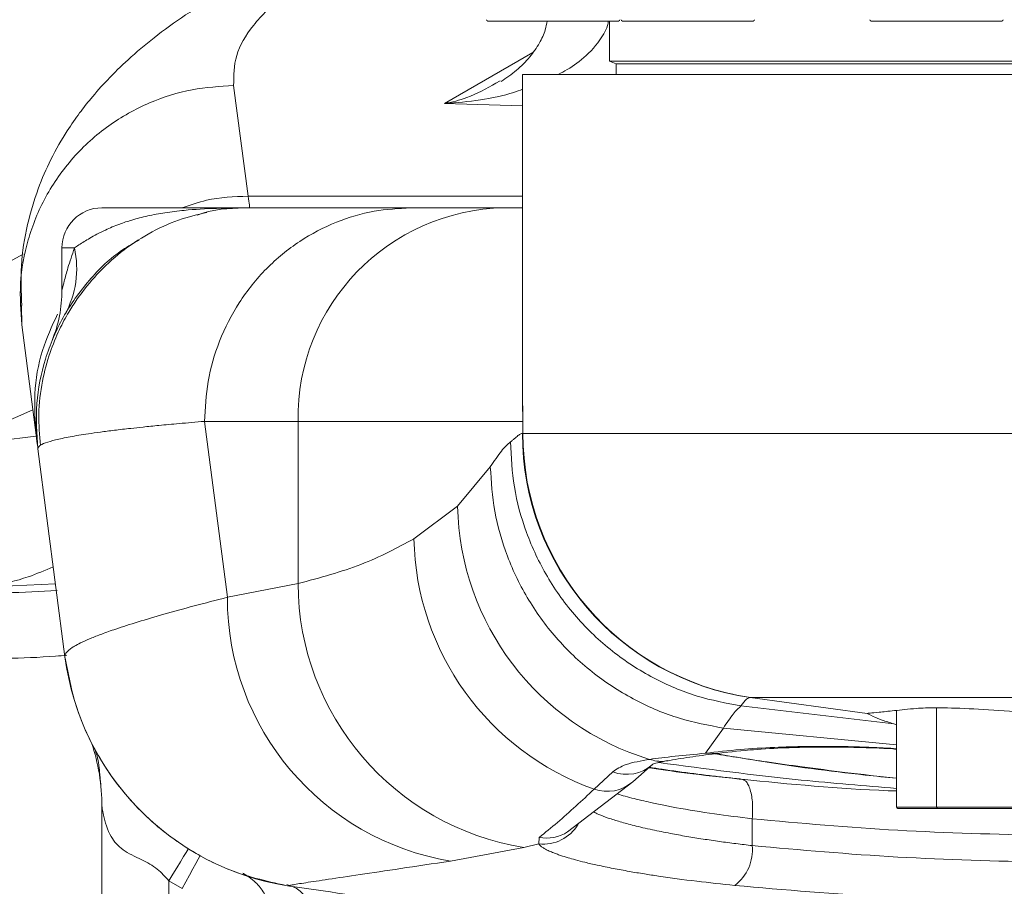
# Model space of a CAD drawing. Header units: millimetres. Extents: x 176 to 9387, y -11044 to -3322.
# Tile 8 of 256: x 3336 to 3410, y -8395 to -8331. Entities that reach past the tile are written whole.
import ezdxf

# ---------------------------------------------------------------- set-up
doc = ezdxf.new("R2010")
doc.units = ezdxf.units.MM
doc.header["$LTSCALE"] = 0.3175
for name, color, linetype, lineweight in [('1轮廓实线层', 7, 'Continuous', 18), ('7标注层', 4, 'Continuous', 13), ('sub', 1, 'Continuous', 18)]:
    doc.layers.add(name, color=color, linetype=linetype, lineweight=lineweight)
doc.styles.add('标准汉字', font='gbenor.shx', dxfattribs={"bigfont": 'gbcbig.shx'})
doc.dimstyles.new('M1：15', dxfattribs={"dimscale": 15, "dimtxt": 3.5, "dimasz": 2.5, "dimexe": 2, "dimexo": 0, "dimgap": 0.5, "dimtad": 1, "dimdec": 4, "dimdsep": 46, "dimtxsty": '标准汉字', "dimcen": 5, "dimdle": 5, "dimclrd": 1, "dimclre": 1, "dimclrt": 256, "dimadec": 4, "dimazin": 2, "dimtfac": 1, "dimtdec": 4, "dimtmove": 0, "dimatfit": 3, "dimfxl": 1, "dimtolj": 1, "dimarcsym": 0})

# ---------------------------------------------------------------- blocks, each defined once
blk = doc.blocks.new('*D25')
at = {"layer": '7标注层', "color": 1, "lineweight": -2, "ltscale": 20, "transparency": 16777216}
blk.add_line((2886.153, -8313.782), (2975.178, -8298.084), dxfattribs=at)
blk.add_arc((3286.97, -8243.107), 346.601, 196.20206, 353.79794, dxfattribs=at)
at = {"layer": '7标注层', "color": 1, "lineweight": 30, "ltscale": 20, "transparency": 16777216}
for points in [[(3625.301, -8280.214), (3637.783, -8280.89), (3633.57, -8243.107)], [(2948.047, -8341.234), (2960.222, -8338.401), (2945.634, -8303.293)]]:
    blk.add_solid(points, dxfattribs=at)
at = {"layer": 'Defpoints', "color": 0, "lineweight": 30, "ltscale": 20, "transparency": 16777216}
for p in [(3008.694, -8243.107), (4726.492, -8243.107), (2886.153, -8313.782), (1869.317, -8493.077), (3149.688, -8561.361)]:
    blk.add_point(p, dxfattribs=at)
at = {"layer": '7标注层', "ltscale": 20, "transparency": 16777216, "insert": (3314.236, -8554.767), "char_height": 52.5, "attachment_point": 5, "rotation": 5, "style": '标准汉字'}
blk.add_mtext('\\A1;167%%D', dxfattribs=at)

msp = doc.modelspace()

# ---------------------------------------------------------------- linework, layer by layer
at = {"layer": '1轮廓实线层', "ltscale": 20}
for p, q in [((3375.76651, -8330.60681), (3370.8665, -8330.60681)), ((3380.66651, -8330.60681), (3375.76651, -8330.60681)), ((3379.96951, -8330.60681), (3379.96951, -8333.60681)), ((3387.72046, -8330.60681), (3380.94531, -8330.60681)), ((3390.74531, -8330.60681), (3387.72046, -8330.60681)), ((3407.93334, -8330.60681), (3399.56852, -8330.60681)), ((3409.36852, -8330.60681), (3407.93334, -8330.60681)), ((3374.24028, -8332.9619), (3367.61642, -8336.78738)), ((3379.96951, -8333.60681), (3380.46951, -8333.80682)), ((3454.06511, -8333.60681), (3379.96951, -8333.60681)), ((3380.46951, -8333.80682), (3380.46951, -8334.60681)), ((3453.96757, -8333.80682), (3380.46951, -8333.80682)), ((3373.46951, -8334.60681), (3373.46951, -8359.44014)), ((3373.46951, -8334.60681), (3510.46951, -8334.60681)), ((3352.90679, -8343.7296), (3351.83114, -8335.44705)), ((3371.47956, -8335.2539), (3371.80035, -8335.09336)), ((3373.46951, -8336.96756), (3367.61642, -8336.78738)), ((3352.90679, -8343.7296), (3373.46951, -8343.7296)), ((3372.10612, -8344.60681), (3365.101, -8344.60681)), ((3373.46951, -8344.60681), (3372.10612, -8344.60681)), ((3338.96951, -8347.60682), (3339.90117, -8347.60682)), ((3338.96951, -8350.7751), (3338.96951, -8347.60682)), ((3336.06678, -8348.07509), (3332.48722, -8350.00957)), ((3335.9333, -8351.92332), (3335.96438, -8353.36732)), ((3335.96438, -8353.36732), (3337.04004, -8361.64987)), ((3338.39494, -8354.16072), (3338.22698, -8354.55653)), ((3336.79283, -8359.7464), (3330.57916, -8362.49495)), ((3373.49588, -8360.60681), (3373.46951, -8359.14262)), ((3373.48736, -8359.44014), (3373.49588, -8360.60681)), ((3351.35822, -8373.78949), (3349.64619, -8360.60681)), ((3349.64619, -8360.60681), (3356.6513, -8360.60681)), ((3356.6513, -8360.60681), (3373.49588, -8360.60681)), ((3356.6513, -8372.7682), (3356.6513, -8360.60681)), ((3373.49588, -8360.60681), (3373.49588, -8361.52334)), ((3337.01528, -8361.72065), (3330.57916, -8362.49495)), ((3373.49588, -8361.52334), (3373.45829, -8361.52031)), ((3373.49588, -8361.52334), (3510.46951, -8361.52334)), ((3337.17219, -8362.66743), (3339.19511, -8378.24391)), ((3371.05351, -8364.01385), (3368.60362, -8366.96004)), ((3368.60362, -8366.96004), (3365.33656, -8369.40742)), ((3332.26865, -8373.05926), (3338.48505, -8372.77647)), ((3351.35822, -8373.78949), (3356.6513, -8372.7682)), ((3388.96067, -8381.01012), (3389.21027, -8381.05622)), ((3389.82515, -8381.93408), (3401.26794, -8383.27639)), ((3390.50853, -8381.30296), (3399.26915, -8382.49214)), ((3390.50853, -8381.30296), (3390.55, -8381.30617)), ((3390.55, -8381.30617), (3493.4072, -8381.30617)), ((3401.46951, -8382.26852), (3401.46951, -8389.50682)), ((3404.48004, -8382.07141), (3404.48004, -8389.50682)), ((3401.46951, -8383.34275), (3401.26788, -8383.27638)), ((3387.17793, -8385.4775), (3388.50835, -8383.58927)), ((3388.50835, -8383.58927), (3401.46951, -8384.84723)), ((3387.93315, -8385.5013), (3387.17793, -8385.4775)), ((3381.72655, -8387.62103), (3383.21884, -8386.30325)), ((3378.83375, -8388.17081), (3380.21867, -8386.8728)), ((3376.84452, -8391.37185), (3381.72573, -8387.62173)), ((3341.96951, -8410.10681), (3341.96951, -8389.49205)), ((3401.46951, -8389.50682), (3404.48004, -8389.50682)), ((3404.58004, -8389.60682), (3401.56951, -8389.60682)), ((3404.48004, -8389.50682), (3420.48004, -8389.50682)), ((3420.38004, -8389.60682), (3404.58004, -8389.60682)), ((3390.67439, -8390.38806), (3390.67434, -8392.39849)), ((3373.55503, -8392.53509), (3374.68613, -8392.26891)), ((3374.68613, -8392.26891), (3374.70895, -8391.78157)), ((3368.06179, -8393.55828), (3373.55503, -8392.53509)), ((3347.96951, -8395.61807), (3346.96951, -8395.03852)), ((3346.96951, -8410.10681), (3346.96951, -8395.03852)), ((3355.86346, -8395.41488), (3355.86691, -8395.41661))]:
    msp.add_line(p, q, dxfattribs=at)
at = {"layer": '1轮廓实线层', "lineweight": 0, "ltscale": 20}
for points in [[(3348.44422, -8392.63521), (3348.42221, -8392.67108), (3348.27788, -8392.9063), (3348.08283, -8393.22417), (3347.84461, -8393.61239), (3347.57247, -8394.05589), (3347.27695, -8394.5375), (3346.96951, -8395.03852)], [(3347.96951, -8395.61807), (3348.25144, -8395.10213), (3348.52244, -8394.60622), (3348.77199, -8394.14954), (3348.99042, -8393.74982), (3349.16925, -8393.42256), (3349.30156, -8393.18045), (3349.3182, -8393.14999)]]:
    msp.add_lwpolyline(points, dxfattribs=at)
for centre, radius, start, end in [((3370.8665, -8330.50682), 0.1, 180, 270), ((3380.6665, -8330.50682), 0.1, 270, 0), ((3380.94531, -8330.50682), 0.1, 180, 270), ((3390.74531, -8330.50682), 0.1, 270, 0), ((3399.56852, -8330.50682), 0.1, 180, 270), ((3409.36852, -8330.50682), 0.1, 270, 0), ((3341.96951, -8347.60682), 3, 90, 180), ((3372.38353, -8360.33887), 15.73451, 91.010215, 180.9757377), ((3333.0356, -8349.17169), 7.04166, 330.8019913, 12.8400417), ((3328.96951, -8350.77511), 10, 337.7813181, 0), ((3393.45191, -8361.52718), 19.99362, 179.9803139, 261.5343676), ((3393.49341, -8361.52645), 19.99752, 179.9910796, 261.5359685), ((3388.87788, -8366.53311), 20.27875, 181.2063553, 253.0900319), ((3385.67702, -8369.01199), 20.3443, 181.1137038, 250.3439619), ((3376.7772, -8372.66855), 20.12615, 180.2836695, 260.7873667), ((3330.96951, -8243.10682), 130.40408, 270, 273.3624255), ((3371.3882, -8373.80644), 20.02999, 179.9515271, 260.4405124), ((3359.02848, -8375.66814), 19.99993, 187.3996098, 260.9045705), ((3326.97672, -8389.4921), 14.99279, 0.0001989, 18.6909265), ((3381.25062, -8384.12189), 2.9381, 249.437455, 311.8186932), ((3379.80503, -8385.39606), 2.93984, 250.7076355, 310.8424408), ((3401.56951, -8389.50682), 0.1, 180, 270), ((3404.58004, -8389.50682), 0.1, 180, 270), ((3375.02414, -8389.27101), 3.0169, 263.5670234, 329.5504117), ((3375.26285, -8388.89827), 2.93602, 259.1255619, 302.6216008), ((3387.31665, -8392.70709), 3.37184, 307.4765553, 5.2510636)]:
    msp.add_arc(centre, radius, start, end, dxfattribs=at)
at = {"layer": '1轮廓实线层', "ltscale": 20}
for points, knots in [([(3351.83114, -8335.44705), (3351.83249, -8334.6952), (3351.8352, -8333.18962), (3353.17683, -8330.93104), (3355.4077, -8328.6766), (3357.7787, -8327.19039), (3358.96504, -8326.44675)], [0, 0, 0, 0, 3.04633228, 6.1003171, 9.17523545, 12.2545228, 12.2545228, 12.2545228, 12.2545228]), ([(3350.96552, -8328.45601), (3350.03956, -8329.01104), (3348.24154, -8330.08879), (3345.92885, -8331.77872), (3343.992, -8333.40818), (3342.43784, -8334.92544), (3341.23717, -8336.27709), (3340.30141, -8337.46321), (3339.27407, -8338.92477), (3338.1424, -8340.8835), (3337.10673, -8343.26089), (3336.31306, -8345.94428), (3335.83508, -8348.91837), (3335.91853, -8350.93448), (3335.95945, -8351.92322)], [0, 0, 0, 0, 3.74462757, 7.27129504, 10.38281608, 13.07594988, 15.34812698, 16.91892141, 18.53348716, 20.63807948, 22.54354924, 24.72441208, 27.16907252, 29.52179818, 29.52179818, 29.52179818, 29.52179818]), ([(3375.30942, -8330.60681), (3375.26919, -8330.82864), (3375.15904, -8331.43591), (3374.71034, -8332.34489), (3373.99337, -8333.37761), (3373.01837, -8334.35849), (3372.25063, -8334.87239), (3371.8588, -8335.13467)], [0, 0, 0, 0, 0.58430056, 1.5996165, 2.87031752, 4.34976923, 5.89191609, 5.89191609, 5.89191609, 5.89191609]), ([(3379.8943, -8330.60681), (3379.87862, -8330.72283), (3379.83191, -8331.06839), (3379.33578, -8332.01397), (3378.35105, -8333.18445), (3377.10892, -8334.11525), (3376.36103, -8334.49195), (3376.13299, -8334.60681)], [0, 0, 0, 0, 0.34505515, 1.02777591, 3.13851449, 4.92463869, 5.70814283, 5.70814283, 5.70814283, 5.70814283]), ([(3335.96438, -8353.36732), (3335.89013, -8352.33541), (3335.73639, -8350.19886), (3336.34695, -8346.92334), (3337.65837, -8343.69968), (3339.71745, -8340.77165), (3342.37925, -8338.36781), (3345.43397, -8336.66026), (3348.63163, -8335.6347), (3350.78911, -8335.50817), (3351.83114, -8335.44705)], [0, 0, 0, 0, 3.13186957, 6.48446595, 10.00223497, 13.60880304, 17.21538061, 20.73314581, 24.08573918, 27.21761124, 27.21761124, 27.21761124, 27.21761124]), ([(3367.61642, -8336.78738), (3367.62099, -8336.78652), (3368.17962, -8336.68062), (3369.49433, -8336.38024), (3370.75531, -8335.66481), (3371.47956, -8335.2539)], [0, 0, 0, 0, 0.01470753, 1.7979916, 4.20431342, 4.20431342, 4.20431342, 4.20431342]), ([(3373.46951, -8335.71729), (3373.25584, -8335.79802), (3372.23228, -8336.18475), (3370.26761, -8336.54231), (3368.522, -8336.74417), (3367.62306, -8336.78707), (3367.61642, -8336.78738)], [0, 0, 0, 0, 0.68078694, 3.26120462, 5.96328234, 5.9833851, 5.9833851, 5.9833851, 5.9833851]), ([(3352.90679, -8343.7296), (3351.85874, -8343.76944), (3350.16378, -8343.83387), (3348.56947, -8344.3933), (3347.96096, -8344.60681)], [0, 0, 0, 0, 3.14078976, 5.07948301, 5.07948301, 5.07948301, 5.07948301]), ([(3353.03894, -8344.60681), (3353.03342, -8344.57019), (3353.02235, -8344.49688), (3352.94533, -8343.9855), (3352.90679, -8343.7296)], [0, 0, 0, 0, 0.44320424, 0.887107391, 0.887107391, 0.887107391, 0.887107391]), ([(3349.82343, -8344.95819), (3349.13139, -8345.11616), (3347.75104, -8345.43124), (3345.56638, -8346.41793), (3343.49449, -8347.77272), (3341.67805, -8349.42054), (3340.34577, -8351.05991), (3339.41739, -8352.49696), (3338.70785, -8353.8246), (3338.00541, -8355.54785), (3337.44884, -8357.6789), (3337.15671, -8360.03045), (3337.29675, -8361.64211), (3337.36421, -8362.41842)], [0, 0, 0, 0, 3.42399438, 6.82952971, 9.70336502, 12.09733954, 14.11777987, 15.07376578, 16.28880466, 17.82039306, 19.63862639, 21.69683129, 23.60955526, 23.60955526, 23.60955526, 23.60955526]), ([(3339.90117, -8347.60682), (3340.00776, -8347.53617), (3340.22431, -8347.39262), (3340.61471, -8347.14518), (3341.0638, -8346.87501), (3341.58733, -8346.58388), (3342.3142, -8346.21825), (3343.19077, -8345.84961), (3344.26069, -8345.4901), (3345.39458, -8345.19762), (3346.7126, -8344.95472), (3348.42902, -8344.74925), (3350.10159, -8344.6431), (3351.28489, -8344.63157), (3351.6512, -8344.62799)], [0, 0, 0, 0, 0.74189822, 1.50727806, 2.1871612, 2.93970565, 3.75690246, 4.95426992, 5.87125088, 6.99752866, 8.1527489, 9.39525201, 11.42276404, 12.331816, 12.331816, 12.331816, 12.331816]), ([(3353.03894, -8344.60681), (3352.34314, -8344.60681), (3350.91401, -8344.60681), (3348.83139, -8344.60681), (3346.8533, -8344.60681), (3345.10568, -8344.60681), (3343.69017, -8344.60681), (3342.68626, -8344.60681), (3342.07841, -8344.60681), (3342.00517, -8344.60681), (3341.96951, -8344.60681)], [0, 0, 0, 0, 1.29886429, 2.66779448, 4.08776131, 5.53472748, 6.98165259, 8.40164002, 9.77057266, 11.0694319, 11.0694319, 11.0694319, 11.0694319]), ([(3349.10243, -8345.15219), (3349.28916, -8345.08731), (3350.54632, -8344.65055), (3351.89261, -8344.62693), (3353.03894, -8344.60681)], [0, 0, 0, 0, 0.59732705, 4.02155165, 4.02155165, 4.02155165, 4.02155165]), ([(3349.64619, -8360.60681), (3349.69879, -8359.60711), (3349.80682, -8357.55407), (3350.7012, -8354.52394), (3352.16828, -8351.63837), (3354.2123, -8349.09346), (3356.69458, -8347.04793), (3359.44614, -8345.61406), (3362.27998, -8344.75849), (3364.18092, -8344.65628), (3365.101, -8344.60681)], [0, 0, 0, 0, 2.9626253, 6.08413067, 9.31303004, 12.5856577, 15.83301395, 18.98918141, 21.99889534, 24.82210223, 24.82210223, 24.82210223, 24.82210223]), ([(3365.101, -8344.60681), (3363.58962, -8344.60681), (3360.56912, -8344.60681), (3357.23645, -8344.60681), (3354.81965, -8344.60681), (3353.31917, -8344.60681), (3353.13217, -8344.60681), (3353.03894, -8344.60681)], [0, 0, 0, 0, 2.42660162, 4.84957751, 7.26529783, 9.67060067, 12.06205785, 12.06205785, 12.06205785, 12.06205785]), ([(3337.17219, -8362.66743), (3337.09535, -8361.53446), (3336.94167, -8359.26852), (3337.62799, -8355.90744), (3338.95042, -8352.75457), (3340.94242, -8349.99002), (3342.92048, -8348.0328), (3344.33219, -8347.25457), (3344.75121, -8347.02358)], [0, 0, 0, 0, 3.41873501, 6.83747733, 10.25621688, 13.67495457, 17.09369433, 18.53676931, 18.53676931, 18.53676931, 18.53676931]), ([(3338.96951, -8350.7751), (3338.97731, -8350.74532), (3338.99467, -8350.67906), (3339.14673, -8350.06822), (3339.42783, -8349.04365), (3339.73047, -8348.12498), (3339.90117, -8347.60682)], [0, 0, 0, 0, 0.56069778, 1.24750273, 2.1440468, 3.30398924, 3.30398924, 3.30398924, 3.30398924]), ([(3338.62728, -8352.58621), (3338.21956, -8353.4744), (3337.34887, -8355.37113), (3336.82166, -8358.48524), (3336.96891, -8360.61918), (3337.04004, -8361.64987)], [0, 0, 0, 0, 2.93927118, 6.27687091, 9.39489972, 9.39489972, 9.39489972, 9.39489972]), ([(3336.91907, -8360.21462), (3336.95634, -8360.44621), (3337.01476, -8360.80932), (3337.02404, -8360.77983), (3337.0274, -8360.76915)], [0, 0, 0, 0, 0.411038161, 0.644472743, 0.644472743, 0.644472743, 0.644472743]), ([(3337.17219, -8362.66743), (3337.19204, -8362.59472), (3337.23263, -8362.44608), (3337.68998, -8362.22188), (3338.44864, -8361.99351), (3339.51883, -8361.76587), (3340.70011, -8361.57031), (3341.8502, -8361.40766), (3342.89955, -8361.27328), (3343.97689, -8361.14782), (3345.09613, -8361.02758), (3346.29403, -8360.9071), (3347.80418, -8360.76434), (3349.00344, -8360.66178), (3349.64619, -8360.60681)], [0, 0, 0, 0, 1.38743462, 2.83618827, 4.23436145, 5.68184446, 7.08963289, 7.87403246, 8.70368531, 9.57859773, 10.19170786, 10.93254134, 11.8092782, 12.82189528, 12.82189528, 12.82189528, 12.82189528]), ([(3337.04004, -8361.64987), (3337.07858, -8361.94664), (3337.15566, -8362.54015), (3337.16668, -8362.62501), (3337.17219, -8362.66743)], [0, 0, 0, 0, 0.51307209, 1.02610839, 1.02610839, 1.02610839, 1.02610839]), ([(3373.45829, -8361.52031), (3373.43329, -8361.51988), (3373.38261, -8361.51901), (3373.29028, -8361.55903), (3373.18368, -8361.62879), (3373.0587, -8361.72929), (3372.91536, -8361.85361), (3372.75025, -8361.99954), (3372.62464, -8362.09754), (3372.55951, -8362.14835)], [0, 0, 0, 0, 0.14311034, 0.29016617, 0.44375975, 0.59974461, 0.76733853, 0.93527655, 1.11611706, 1.11611706, 1.11611706, 1.11611706]), ([(3372.55951, -8362.14835), (3372.34666, -8362.33783), (3371.92096, -8362.71679), (3371.34267, -8363.58149), (3371.05351, -8364.01385)], [0, 0, 0, 0, 1.20760968, 2.41529828, 2.41529828, 2.41529828, 2.41529828]), ([(3389.82515, -8381.93408), (3388.71936, -8381.72427), (3386.45299, -8381.29425), (3383.19045, -8379.89463), (3380.11749, -8377.91022), (3377.41862, -8375.33996), (3375.23678, -8372.31768), (3373.6854, -8369.00308), (3372.73872, -8365.57897), (3372.61828, -8363.27333), (3372.55951, -8362.14835)], [0, 0, 0, 0, 3.38978505, 6.94753328, 10.6268339, 14.37014641, 18.11359252, 21.79335035, 25.35179536, 28.74246072, 28.74246072, 28.74246072, 28.74246072]), ([(3388.50835, -8383.58927), (3387.40279, -8383.38127), (3385.13712, -8382.95501), (3381.8665, -8381.56858), (3378.77857, -8379.60374), (3376.05711, -8377.05988), (3373.84599, -8374.06968), (3372.25975, -8370.79134), (3371.27462, -8367.40554), (3371.12602, -8365.12601), (3371.05351, -8364.01385)], [0, 0, 0, 0, 3.38162148, 6.93015365, 10.59919869, 14.33130231, 18.06278809, 21.73006975, 25.27584489, 28.65396723, 28.65396723, 28.65396723, 28.65396723]), ([(3365.33656, -8369.40742), (3364.076, -8370.08626), (3361.56305, -8371.43955), (3358.285, -8372.32628), (3356.6513, -8372.7682)], [0, 0, 0, 0, 4.7023335, 9.37417376, 9.37417376, 9.37417376, 9.37417376]), ([(3338.32093, -8371.51271), (3337.69664, -8371.7757), (3336.17711, -8372.4158), (3334.14527, -8372.9009), (3332.74508, -8372.97989), (3332.26742, -8373.00684)], [0, 0, 0, 0, 1.98204159, 4.82436689, 6.29605013, 6.29605013, 6.29605013, 6.29605013]), ([(3339.19511, -8378.24391), (3339.20034, -8378.17234), (3339.21015, -8378.03799), (3339.38259, -8377.82839), (3339.61613, -8377.63676), (3339.93062, -8377.43397), (3340.38876, -8377.18739), (3341.05867, -8376.88525), (3341.9371, -8376.54043), (3343.09276, -8376.13158), (3344.6135, -8375.64367), (3346.5772, -8375.06598), (3348.78825, -8374.4545), (3350.513, -8374.0082), (3351.35822, -8373.78949)], [0, 0, 0, 0, 1.01838402, 1.91181078, 2.68030239, 3.32856025, 4.22430793, 5.3295094, 6.35782459, 7.44901888, 8.90300549, 10.31651038, 11.77242816, 13.17156597, 13.17156597, 13.17156597, 13.17156597]), ([(3339.34013, -8378.12989), (3339.05933, -8378.15419), (3336.27734, -8378.39494), (3333.48237, -8378.40281), (3330.96951, -8378.40988)], [0, 0, 0, 0, 0.84604673, 8.38208726, 8.38208726, 8.38208726, 8.38208726]), ([(3339.19548, -8378.24682), (3339.43621, -8379.53276), (3339.87904, -8381.89835), (3341.20554, -8384.88999), (3342.55385, -8387.08409), (3343.96216, -8388.88187), (3345.71237, -8390.68449), (3348.2554, -8392.64111), (3351.74147, -8394.50168), (3354.52266, -8395.1144), (3356.00902, -8395.44185)], [0, 0, 0, 0, 3.93464428, 7.23808049, 9.79624992, 11.68400594, 14.10813735, 17.34586672, 21.32329233, 25.88901997, 25.88901997, 25.88901997, 25.88901997]), ([(3388.50835, -8383.58927), (3388.76712, -8383.20684), (3389.28472, -8382.4419), (3389.64499, -8382.10336), (3389.82515, -8381.93408)], [0, 0, 0, 0, 1.06335827, 2.12693886, 2.12693886, 2.12693886, 2.12693886]), ([(3389.82515, -8381.93408), (3389.96989, -8381.72895), (3390.2123, -8381.38543), (3390.42346, -8381.32664), (3390.50853, -8381.30296)], [0, 0, 0, 0, 0.584573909, 0.978988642, 0.978988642, 0.978988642, 0.978988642]), ([(3399.26915, -8382.49214), (3399.31253, -8382.48774), (3399.39929, -8382.47892), (3400.1148, -8382.40622), (3401.23364, -8382.29253), (3402.37936, -8382.17601), (3402.95223, -8382.11775)], [0, 0, 0, 0, 0.9143404, 1.8286758, 2.76536274, 3.70206264, 3.70206264, 3.70206264, 3.70206264]), ([(3401.26798, -8383.27639), (3400.96758, -8383.18153), (3400.32569, -8382.97884), (3399.49471, -8382.61672), (3399.35646, -8382.54036), (3399.26915, -8382.49214)], [0, 0, 0, 0, 0.52682628, 1.12571625, 2.15228682, 2.15228682, 2.15228682, 2.15228682]), ([(3402.95223, -8382.11775), (3403.39616, -8382.09404), (3404.28403, -8382.0466), (3406.81647, -8382.12357), (3409.90402, -8382.30242), (3413.30485, -8382.57349), (3416.61246, -8382.90402), (3419.48428, -8383.25998), (3421.49626, -8383.59297), (3422.49541, -8383.83324), (3422.37663, -8383.9169), (3422.34264, -8383.94083)], [0, 0, 0, 0, 2.34482357, 4.68960671, 7.03509682, 9.38870369, 11.75439767, 14.13093591, 16.51234017, 18.89028582, 19.8433737, 19.8433737, 19.8433737, 19.8433737]), ([(3341.41459, -8385.13494), (3341.45928, -8385.25698), (3341.59138, -8385.61773), (3341.75322, -8386.31177), (3341.78241, -8386.80275), (3341.84061, -8387.42788), (3341.88807, -8387.92927), (3341.91418, -8388.20517)], [0, 0, 0, 0, 0.32920642, 0.97312024, 1.87699405, 2.4392623, 3.1272495, 3.1272495, 3.1272495, 3.1272495]), ([(3382.97943, -8385.93507), (3383.57906, -8385.85848), (3384.74769, -8385.70921), (3386.38214, -8385.55337), (3387.17793, -8385.4775)], [0, 0, 0, 0, 2.16732041, 4.22389388, 4.22389388, 4.22389388, 4.22389388]), ([(3384.3136, -8386.04313), (3384.83546, -8385.95295), (3385.82666, -8385.78166), (3387.25352, -8385.59485), (3387.92916, -8385.50639)], [0, 0, 0, 0, 1.92479761, 3.65592772, 3.65592772, 3.65592772, 3.65592772]), ([(3401.46951, -8385.1355), (3401.19294, -8385.11767), (3400.48599, -8385.07209), (3399.33626, -8385.02507), (3397.97392, -8384.98233), (3396.38495, -8384.95861), (3394.44747, -8384.96499), (3392.12983, -8385.0339), (3389.54915, -8385.19321), (3388.01501, -8385.37714), (3387.17793, -8385.4775)], [0, 0, 0, 0, 0.6326176, 1.61701974, 2.72282587, 3.94878011, 5.66480046, 7.96803417, 10.85343431, 14.31835658, 14.31835658, 14.31835658, 14.31835658]), ([(3387.85544, -8385.51641), (3388.45555, -8385.6139), (3389.76022, -8385.82586), (3391.94315, -8386.1531), (3394.58685, -8386.52577), (3397.80632, -8386.94491), (3400.17675, -8387.20677), (3401.46951, -8387.34958)], [0, 0, 0, 0, 1.8526832, 4.02784584, 6.67541311, 9.88675635, 13.73902874, 13.73902874, 13.73902874, 13.73902874]), ([(3387.9271, -8385.50668), (3388.74111, -8385.40872), (3390.20911, -8385.23206), (3392.66309, -8385.08238), (3394.74459, -8385.02073), (3396.63633, -8385.0084), (3398.66852, -8385.03979), (3400.36805, -8385.09761), (3401.3801, -8385.1634), (3401.46951, -8385.16921)], [0, 0, 0, 0, 3.41924458, 6.16631716, 8.23870078, 9.59903107, 11.30427601, 13.36794141, 13.56793467, 13.56793467, 13.56793467, 13.56793467]), ([(3401.46951, -8387.35216), (3400.69177, -8387.274), (3397.19368, -8386.9225), (3392.65572, -8386.32017), (3388.99719, -8385.68987), (3387.93128, -8385.50623)], [0, 0, 0, 0, 2.30284752, 10.35757434, 13.66916741, 13.66916741, 13.66916741, 13.66916741]), ([(3380.21867, -8386.8728), (3380.51161, -8386.67404), (3381.11888, -8386.262), (3382.34484, -8386.04658), (3382.97943, -8385.93507)], [0, 0, 0, 0, 1.43597759, 2.97691726, 2.97691726, 2.97691726, 2.97691726]), ([(3384.31519, -8386.02731), (3384.24445, -8386.04373), (3383.98608, -8386.10371), (3383.52731, -8386.08304), (3383.15944, -8385.98369), (3382.97943, -8385.93507)], [0, 0, 0, 0, 0.22029673, 0.80465179, 1.36460955, 1.36460955, 1.36460955, 1.36460955]), ([(3383.21884, -8386.30325), (3383.29772, -8386.2698), (3383.45679, -8386.20235), (3384.05921, -8386.09048), (3384.36289, -8386.03409)], [0, 0, 0, 0, 0.58518195, 1.18005013, 1.18005013, 1.18005013, 1.18005013]), ([(3383.67183, -8386.17076), (3387.22011, -8386.64495), (3393.13755, -8387.43576), (3399.08738, -8387.92029), (3401.46951, -8388.11428)], [0, 0, 0, 0, 10.73903955, 17.90942101, 17.90942101, 17.90942101, 17.90942101]), ([(3390.18381, -8387.46186), (3388.8409, -8387.32065), (3386.2782, -8387.05117), (3383.88642, -8386.71229), (3382.99688, -8386.5723), (3382.92669, -8386.56125)], [0, 0, 0, 0, 3.68267923, 7.02776009, 7.31436011, 7.31436011, 7.31436011, 7.31436011]), ([(3389.78351, -8387.40368), (3389.40085, -8387.36463), (3388.61704, -8387.28464), (3387.45214, -8387.15215), (3386.26914, -8387.00664), (3385.08258, -8386.84694), (3383.96724, -8386.68502), (3383.28483, -8386.57348), (3382.97093, -8386.52218)], [0, 0, 0, 0, 1.05700065, 2.16510841, 3.32425888, 4.53456605, 5.79610078, 6.87067556, 6.87067556, 6.87067556, 6.87067556]), ([(3401.46951, -8388.30394), (3401.26721, -8388.29717), (3397.30196, -8388.16455), (3393.49456, -8387.78716), (3389.88142, -8387.42903)], [0, 0, 0, 0, 0.59319573, 11.62678247, 11.62678247, 11.62678247, 11.62678247]), ([(3390.67439, -8390.38806), (3390.69209, -8390.0026), (3390.71936, -8389.40876), (3390.636, -8388.69893), (3390.52849, -8388.21141), (3390.37524, -8387.83295), (3390.20828, -8387.55064), (3390.07536, -8387.51726), (3390.01725, -8387.50267)], [0, 0, 0, 0, 0.86712462, 1.33592008, 1.81529214, 2.29465702, 2.76344577, 3.1275293, 3.1275293, 3.1275293, 3.1275293]), ([(3374.70895, -8391.78157), (3375.16434, -8391.41763), (3376.06615, -8390.69691), (3377.44172, -8389.46382), (3378.3754, -8388.59655), (3378.83375, -8388.17081)], [0, 0, 0, 0, 1.87474406, 3.71253308, 5.48462683, 5.48462683, 5.48462683, 5.48462683]), ([(3380.55247, -8388.52312), (3380.60866, -8388.54082), (3381.02457, -8388.67183), (3381.6576, -8388.83789), (3382.46554, -8389.03483), (3383.1368, -8389.18821), (3383.99347, -8389.36833), (3385.52649, -8389.66227), (3387.6801, -8390.01931), (3389.71221, -8390.26957), (3390.67439, -8390.38806)], [0, 0, 0, 0, 0.26939279, 1.99379796, 2.50839134, 3.25721941, 4.3411229, 5.30861855, 7.93971457, 10.30584232, 10.30584232, 10.30584232, 10.30584232]), ([(3346.96951, -8395.03852), (3346.69704, -8394.73103), (3346.11211, -8394.07092), (3344.80365, -8393.37597), (3343.48968, -8392.78989), (3342.49774, -8391.67069), (3342.13833, -8390.4491), (3342.00308, -8389.70743), (3341.97323, -8389.52159), (3341.97071, -8389.50157), (3341.96951, -8389.49205)], [0, 0, 0, 0, 0.99985185, 2.14646511, 3.66066462, 5.07193896, 6.93106127, 7.53320632, 7.75394932, 7.95390127, 7.95390127, 7.95390127, 7.95390127]), ([(3390.67434, -8392.39849), (3390.26526, -8392.3505), (3389.42886, -8392.25237), (3388.19764, -8392.0878), (3386.96233, -8391.90667), (3385.7286, -8391.70629), (3384.45145, -8391.47483), (3383.10928, -8391.20249), (3381.84857, -8390.90847), (3380.75033, -8390.61189), (3379.87344, -8390.33022), (3379.18144, -8390.07847), (3378.91574, -8389.92906), (3378.80415, -8389.86631)], [0, 0, 0, 0, 0.87589108, 1.7908122, 2.74482945, 3.73796976, 4.79599548, 6.05100903, 7.502953, 8.76043167, 10.01498947, 11.27328374, 12.18444623, 12.18444623, 12.18444623, 12.18444623]), ([(3390.67439, -8390.38806), (3394.28432, -8390.71401), (3401.45782, -8391.36173), (3408.9272, -8391.54613), (3412.63775, -8391.63773)], [0, 0, 0, 0, 11.07643957, 22.01063322, 22.01063322, 22.01063322, 22.01063322]), ([(3374.68613, -8392.26891), (3374.7102, -8392.30352), (3374.75938, -8392.37423), (3374.89111, -8392.48742), (3375.07301, -8392.60874), (3375.31455, -8392.73871), (3375.61988, -8392.87713), (3375.95868, -8393.00986), (3376.37242, -8393.15487), (3376.8412, -8393.30261), (3377.45012, -8393.47495), (3378.16941, -8393.65968), (3379.10581, -8393.8757), (3380.2044, -8394.10406), (3381.05291, -8394.25771), (3381.45561, -8394.33064)], [0, 0, 0, 0, 0.41897265, 0.85598825, 1.31098138, 1.78393135, 2.2749007, 2.78390462, 3.16470786, 3.75899151, 4.27387555, 4.88375945, 5.58868998, 6.41112057, 7.15404095, 7.15404095, 7.15404095, 7.15404095]), ([(3412.62586, -8393.64155), (3408.91736, -8393.55028), (3401.4522, -8393.36657), (3394.28238, -8392.72257), (3390.67434, -8392.39849)], [0, 0, 0, 0, 10.9282042, 21.99829138, 21.99829138, 21.99829138, 21.99829138]), ([(3355.86691, -8395.41661), (3355.93572, -8395.39769), (3356.07337, -8395.35986), (3357.13813, -8395.19167), (3358.82475, -8394.93741), (3361.20916, -8394.58288), (3364.21212, -8394.13626), (3366.77858, -8393.75094), (3368.06179, -8393.55828)], [0, 0, 0, 0, 2.0556622, 4.1116271, 6.16785209, 8.22425313, 10.28073528, 12.33719136, 12.33719136, 12.33719136, 12.33719136]), ([(3352.52435, -8394.47373), (3352.5474, -8394.48539), (3352.62629, -8394.52527), (3352.94049, -8394.70945), (3353.4763, -8395.1219), (3354.09891, -8395.85427), (3354.51982, -8396.81326), (3354.69953, -8397.5911), (3354.6555, -8397.99259), (3354.64714, -8398.06883)], [0, 0, 0, 0, 0.14020153, 0.47969469, 1.15607958, 2.15781598, 3.25903638, 4.2174045, 4.4420822, 4.4420822, 4.4420822, 4.4420822]), ([(3381.45561, -8394.33064), (3381.83025, -8394.39485), (3382.53453, -8394.51557), (3384.17713, -8394.76806), (3386.38631, -8395.06981), (3388.40138, -8395.28145), (3389.3682, -8395.38299)], [0, 0, 0, 0, 1.30774749, 2.45844995, 5.33313759, 7.98453124, 7.98453124, 7.98453124, 7.98453124]), ([(3355.80964, -8395.32014), (3356.12686, -8395.42245), (3356.7613, -8395.62707), (3357.47207, -8396.55819), (3357.90865, -8397.81184), (3357.89163, -8398.78286), (3357.88312, -8399.26836)], [0, 0, 0, 0, 1.23887886, 2.47778567, 3.71668259, 4.95557202, 4.95557202, 4.95557202, 4.95557202]), ([(3355.86429, -8395.40865), (3361.58613, -8396.23807), (3373.16079, -8397.91591), (3390.72737, -8399.32194), (3402.55034, -8399.51186), (3408.46175, -8399.60681)], [0, 0, 0, 0, 17.3476696, 35.09240872, 52.83670173, 52.83670173, 52.83670173, 52.83670173]), ([(3389.3682, -8395.38299), (3393.10644, -8395.71118), (3400.49974, -8396.36027), (3408.19348, -8396.54451), (3411.99708, -8396.63559)], [0, 0, 0, 0, 11.46503764, 22.67498704, 22.67498704, 22.67498704, 22.67498704])]:
    msp.add_open_spline(points, degree=3, knots=knots, dxfattribs=at)
at = {"layer": 'sub', "color": 4, "ltscale": 20}
msp.add_arc((3286.96951, -8243.10682), 407, 190, 170, dxfattribs=at)

# ---------------------------------------------------------------- dimensions: what is measured, and where the dimension line sits
at = {"layer": '7标注层', "ltscale": 20}
dim = msp.add_angular_dim_2l(base=(3149.6879, -8561.36136), line1=((2886.15275, -8313.78162), (1869.3169, -8493.07722)), line2=((4726.49169, -8243.10682), (3008.69393, -8243.10682)), text='167%%D', dimstyle='M1：15', override={"dimtad": 1, "dimtih": 0, "dimtoh": 0, "dimsah": 1, "dimtzin": 8}, dxfattribs=at)
dim.commit()
dim.dimension.update_dxf_attribs({"geometry": '*D25', "text_midpoint": (3314.23626, -8554.76724)})

doc.saveas('drawing.dxf')
